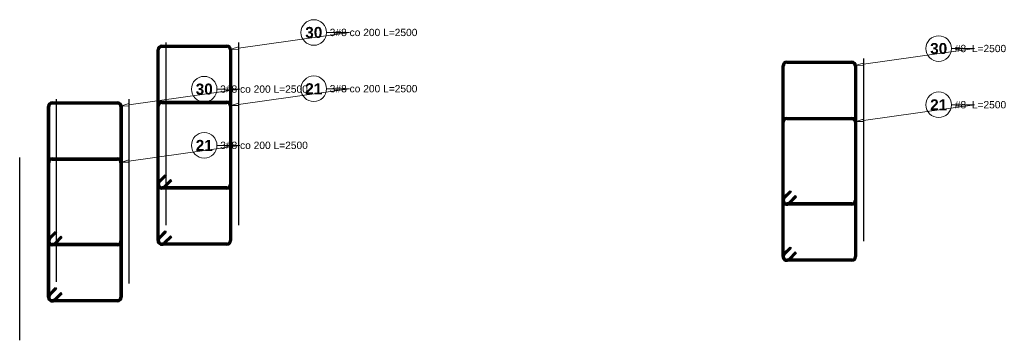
# Model space of a CAD drawing. Extents: x 40861 to 114399, y -71497 to -5875.
# Tile 33 of 45: x 89915 to 95307, y -7881 to -6127. Entities that reach past the tile are written whole.
import ezdxf

# ---------------------------------------------------------------- set-up
doc = ezdxf.new("R2010")
doc.units = 0
doc.header["$LTSCALE"] = 10
doc.header["$MEASUREMENT"] = 0
doc.layers.add('RCAD_kształt pręta', color=7, linetype='Continuous')
doc.layers.add('RCAD_opis kształtu pręta', color=7, linetype='Continuous')
doc.styles.add('style1', font='arial.ttf')
doc.styles.add('style3', font='arialbd.ttf')

msp = doc.modelspace()

# ---------------------------------------------------------------- hatches: boundary and pattern name
at = {"layer": 'RCAD_kształt pręta', "lineweight": 40, "true_color": 0x919191}
h = msp.add_hatch(color=252, dxfattribs=at)
edge = h.paths.add_edge_path(flags=0)
edge.add_line((90692.98806, -6267.356), (90692.98806, -6275.356))
edge.add_arc((90692.98806, -6291.356), 16, 90, 180)
edge.add_line((90676.98806, -6291.356), (90668.98806, -6291.356))
edge.add_arc((90692.98806, -6291.356), 24, 450, 540, ccw=False)
for points in [[(90676.98806, -7027.53155), (90668.98806, -7027.53155), (90668.98806, -6291.356), (90676.98806, -6291.356)], [(90692.98806, -6275.356), (90692.98806, -6267.356), (91049.53136, -6267.356), (91049.53136, -6275.356)], [(91065.53136, -6291.356), (91073.53136, -6291.356), (91073.53136, -7027.53155), (91065.53136, -7027.53155)], [(94115.17915, -6363.2342), (94115.17915, -6355.2342), (94471.72245, -6355.2342), (94471.72245, -6363.2342)], [(94099.17915, -7115.40975), (94091.17915, -7115.40975), (94091.17915, -6379.2342), (94099.17915, -6379.2342)], [(94487.72245, -6379.2342), (94495.72245, -6379.2342), (94495.72245, -7115.40975), (94487.72245, -7115.40975)], [(90092.98806, -6585.356), (90092.98806, -6577.356), (90449.53136, -6577.356), (90449.53136, -6585.356)], [(90692.98806, -6583.04433), (90692.98806, -6575.04433), (91049.53136, -6575.04433), (91049.53136, -6583.04433)], [(90076.98806, -7337.53155), (90068.98806, -7337.53155), (90068.98806, -6601.356), (90076.98806, -6601.356)], [(90465.53136, -6601.356), (90473.53136, -6601.356), (90473.53136, -7337.53155), (90465.53136, -7337.53155)], [(90676.98806, -7335.21988), (90668.98806, -7335.21988), (90668.98806, -6599.04433), (90676.98806, -6599.04433)], [(91065.53136, -6599.04433), (91073.53136, -6599.04433), (91073.53136, -7335.21988), (91065.53136, -7335.21988)], [(94115.17915, -6670.92253), (94115.17915, -6662.92253), (94471.72245, -6662.92253), (94471.72245, -6670.92253)], [(94099.17915, -7423.09808), (94091.17915, -7423.09808), (94091.17915, -6686.92253), (94099.17915, -6686.92253)], [(94487.72245, -6686.92253), (94495.72245, -6686.92253), (94495.72245, -7423.09808), (94487.72245, -7423.09808)], [(90092.98806, -6893.04433), (90092.98806, -6885.04433), (90449.53136, -6885.04433), (90449.53136, -6893.04433)], [(90076.98806, -7645.21988), (90068.98806, -7645.21988), (90068.98806, -6909.04433), (90076.98806, -6909.04433)], [(90465.53136, -6909.04433), (90473.53136, -6909.04433), (90473.53136, -7645.21988), (90465.53136, -7645.21988)], [(90681.67435, -7016.21784), (90676.01749, -7010.56099), (90711.37283, -6975.20565), (90717.02969, -6980.8625)], [(90739.6571, -7003.48992), (90745.31396, -7009.14677), (90709.95862, -7044.50211), (90704.30176, -7038.84526)], [(91049.53136, -7043.53155), (91049.53136, -7051.53155), (90692.98806, -7051.53155), (90692.98806, -7043.53155)], [(94103.86544, -7104.09604), (94098.20858, -7098.43919), (94133.56392, -7063.08385), (94139.22078, -7068.7407)], [(94161.84819, -7091.36812), (94167.50505, -7097.02497), (94132.14971, -7132.38031), (94126.49285, -7126.72346)], [(94471.72245, -7131.40975), (94471.72245, -7139.40975), (94115.17915, -7139.40975), (94115.17915, -7131.40975)], [(90081.67435, -7326.21784), (90076.01749, -7320.56099), (90111.37283, -7285.20565), (90117.02969, -7290.8625)], [(90139.6571, -7313.48992), (90145.31396, -7319.14677), (90109.95862, -7354.50211), (90104.30176, -7348.84526)], [(90681.67435, -7323.90617), (90676.01749, -7318.24931), (90711.37283, -7282.89397), (90717.02969, -7288.55083)], [(90739.6571, -7311.17825), (90745.31396, -7316.8351), (90709.95862, -7352.19044), (90704.30176, -7346.53359)], [(90449.53136, -7353.53155), (90449.53136, -7361.53155), (90092.98806, -7361.53155), (90092.98806, -7353.53155)], [(91049.53136, -7351.21988), (91049.53136, -7359.21988), (90692.98806, -7359.21988), (90692.98806, -7351.21988)], [(94103.86544, -7411.78437), (94098.20858, -7406.12752), (94133.56392, -7370.77218), (94139.22078, -7376.42903)], [(94471.72245, -7439.09808), (94471.72245, -7447.09808), (94115.17915, -7447.09808), (94115.17915, -7439.09808)], [(94161.84819, -7399.05645), (94167.50505, -7404.7133), (94132.14971, -7440.06864), (94126.49285, -7434.41179)], [(90081.67435, -7633.90617), (90076.01749, -7628.24931), (90111.37283, -7592.89397), (90117.02969, -7598.55083)], [(90139.6571, -7621.17825), (90145.31396, -7626.8351), (90109.95862, -7662.19044), (90104.30176, -7656.53359)], [(90449.53136, -7661.21988), (90449.53136, -7669.21988), (90092.98806, -7669.21988), (90092.98806, -7661.21988)]]:
    msp.add_hatch(color=252, dxfattribs=at).paths.add_polyline_path(points, flags=0)
h = msp.add_hatch(color=252, dxfattribs=at)
edge = h.paths.add_edge_path(flags=0)
edge.add_line((91073.53136, -6291.356), (91065.53136, -6291.356))
edge.add_arc((91049.53136, -6291.356), 16, 0, 90)
edge.add_line((91049.53136, -6275.356), (91049.53136, -6267.356))
edge.add_arc((91049.53136, -6291.356), 24, 360, 450, ccw=False)
h = msp.add_hatch(color=252, dxfattribs=at)
edge = h.paths.add_edge_path(flags=0)
edge.add_line((94115.17915, -6355.2342), (94115.17915, -6363.2342))
edge.add_arc((94115.17915, -6379.2342), 16, 90, 180)
edge.add_line((94099.17915, -6379.2342), (94091.17915, -6379.2342))
edge.add_arc((94115.17915, -6379.2342), 24, 450, 540, ccw=False)
h = msp.add_hatch(color=252, dxfattribs=at)
edge = h.paths.add_edge_path(flags=0)
edge.add_line((94495.72245, -6379.2342), (94487.72245, -6379.2342))
edge.add_arc((94471.72245, -6379.2342), 16, 0, 90)
edge.add_line((94471.72245, -6363.2342), (94471.72245, -6355.2342))
edge.add_arc((94471.72245, -6379.2342), 24, 360, 450, ccw=False)
h = msp.add_hatch(color=252, dxfattribs=at)
edge = h.paths.add_edge_path(flags=0)
edge.add_line((90092.98806, -6577.356), (90092.98806, -6585.356))
edge.add_arc((90092.98806, -6601.356), 16, 90, 180)
edge.add_line((90076.98806, -6601.356), (90068.98806, -6601.356))
edge.add_arc((90092.98806, -6601.356), 24, 450, 540, ccw=False)
h = msp.add_hatch(color=252, dxfattribs=at)
edge = h.paths.add_edge_path(flags=0)
edge.add_line((90473.53136, -6601.356), (90465.53136, -6601.356))
edge.add_arc((90449.53136, -6601.356), 16, 0, 90)
edge.add_line((90449.53136, -6585.356), (90449.53136, -6577.356))
edge.add_arc((90449.53136, -6601.356), 24, 360, 450, ccw=False)
h = msp.add_hatch(color=252, dxfattribs=at)
edge = h.paths.add_edge_path(flags=0)
edge.add_line((90692.98806, -6575.04433), (90692.98806, -6583.04433))
edge.add_arc((90692.98806, -6599.04433), 16, 90, 180)
edge.add_line((90676.98806, -6599.04433), (90668.98806, -6599.04433))
edge.add_arc((90692.98806, -6599.04433), 24, 450, 540, ccw=False)
h = msp.add_hatch(color=252, dxfattribs=at)
edge = h.paths.add_edge_path(flags=0)
edge.add_line((91073.53136, -6599.04433), (91065.53136, -6599.04433))
edge.add_arc((91049.53136, -6599.04433), 16, 0, 90)
edge.add_line((91049.53136, -6583.04433), (91049.53136, -6575.04433))
edge.add_arc((91049.53136, -6599.04433), 24, 360, 450, ccw=False)
h = msp.add_hatch(color=252, dxfattribs=at)
edge = h.paths.add_edge_path(flags=0)
edge.add_line((94115.17915, -6662.92253), (94115.17915, -6670.92253))
edge.add_arc((94115.17915, -6686.92253), 16, 90, 180)
edge.add_line((94099.17915, -6686.92253), (94091.17915, -6686.92253))
edge.add_arc((94115.17915, -6686.92253), 24, 450, 540, ccw=False)
h = msp.add_hatch(color=252, dxfattribs=at)
edge = h.paths.add_edge_path(flags=0)
edge.add_line((94495.72245, -6686.92253), (94487.72245, -6686.92253))
edge.add_arc((94471.72245, -6686.92253), 16, 0, 90)
edge.add_line((94471.72245, -6670.92253), (94471.72245, -6662.92253))
edge.add_arc((94471.72245, -6686.92253), 24, 360, 450, ccw=False)
h = msp.add_hatch(color=252, dxfattribs=at)
edge = h.paths.add_edge_path(flags=0)
edge.add_line((90092.98806, -6885.04433), (90092.98806, -6893.04433))
edge.add_arc((90092.98806, -6909.04433), 16, 90, 180)
edge.add_line((90076.98806, -6909.04433), (90068.98806, -6909.04433))
edge.add_arc((90092.98806, -6909.04433), 24, 450, 540, ccw=False)
h = msp.add_hatch(color=252, dxfattribs=at)
edge = h.paths.add_edge_path(flags=0)
edge.add_line((90473.53136, -6909.04433), (90465.53136, -6909.04433))
edge.add_arc((90449.53136, -6909.04433), 16, 0, 90)
edge.add_line((90449.53136, -6893.04433), (90449.53136, -6885.04433))
edge.add_arc((90449.53136, -6909.04433), 24, 360, 450, ccw=False)
h = msp.add_hatch(color=252, dxfattribs=at)
edge = h.paths.add_edge_path(flags=0)
edge.add_line((90676.01749, -7010.56099), (90681.67435, -7016.21784))
edge.add_arc((90692.98806, -7027.53155), 16, -225, -90)
edge.add_line((90692.98806, -7043.53155), (90692.98806, -7051.53155))
edge.add_arc((90692.98806, -7027.53155), 24, 135, 270, ccw=False)
h = msp.add_hatch(color=252, dxfattribs=at)
edge = h.paths.add_edge_path(flags=0)
edge.add_line((90668.98806, -7027.53155), (90676.98806, -7027.53155))
edge.add_arc((90692.98806, -7027.53155), 16, -180, -45)
edge.add_line((90704.30176, -7038.84526), (90709.95862, -7044.50211))
edge.add_arc((90692.98806, -7027.53155), 24, 180, 315, ccw=False)
h = msp.add_hatch(color=252, dxfattribs=at)
edge = h.paths.add_edge_path(flags=0)
edge.add_line((91049.53136, -7051.53155), (91049.53136, -7043.53155))
edge.add_arc((91049.53136, -7027.53155), 16, -90, 0)
edge.add_line((91065.53136, -7027.53155), (91073.53136, -7027.53155))
edge.add_arc((91049.53136, -7027.53155), 24, 270, 360, ccw=False)
h = msp.add_hatch(color=252, dxfattribs=at)
edge = h.paths.add_edge_path(flags=0)
edge.add_line((94098.20858, -7098.43919), (94103.86544, -7104.09604))
edge.add_arc((94115.17915, -7115.40975), 16, -225, -90)
edge.add_line((94115.17915, -7131.40975), (94115.17915, -7139.40975))
edge.add_arc((94115.17915, -7115.40975), 24, 135, 270, ccw=False)
h = msp.add_hatch(color=252, dxfattribs=at)
edge = h.paths.add_edge_path(flags=0)
edge.add_line((94091.17915, -7115.40975), (94099.17915, -7115.40975))
edge.add_arc((94115.17915, -7115.40975), 16, -180, -45)
edge.add_line((94126.49285, -7126.72346), (94132.14971, -7132.38031))
edge.add_arc((94115.17915, -7115.40975), 24, 180, 315, ccw=False)
h = msp.add_hatch(color=252, dxfattribs=at)
edge = h.paths.add_edge_path(flags=0)
edge.add_line((94471.72245, -7139.40975), (94471.72245, -7131.40975))
edge.add_arc((94471.72245, -7115.40975), 16, -90, 0)
edge.add_line((94487.72245, -7115.40975), (94495.72245, -7115.40975))
edge.add_arc((94471.72245, -7115.40975), 24, 270, 360, ccw=False)
h = msp.add_hatch(color=252, dxfattribs=at)
edge = h.paths.add_edge_path(flags=0)
edge.add_line((90076.01749, -7320.56099), (90081.67435, -7326.21784))
edge.add_arc((90092.98806, -7337.53155), 16, -225, -90)
edge.add_line((90092.98806, -7353.53155), (90092.98806, -7361.53155))
edge.add_arc((90092.98806, -7337.53155), 24, 135, 270, ccw=False)
h = msp.add_hatch(color=252, dxfattribs=at)
edge = h.paths.add_edge_path(flags=0)
edge.add_line((90676.01749, -7318.24931), (90681.67435, -7323.90617))
edge.add_arc((90692.98806, -7335.21988), 16, -225, -90)
edge.add_line((90692.98806, -7351.21988), (90692.98806, -7359.21988))
edge.add_arc((90692.98806, -7335.21988), 24, 135, 270, ccw=False)
h = msp.add_hatch(color=252, dxfattribs=at)
edge = h.paths.add_edge_path(flags=0)
edge.add_line((90068.98806, -7337.53155), (90076.98806, -7337.53155))
edge.add_arc((90092.98806, -7337.53155), 16, -180, -45)
edge.add_line((90104.30176, -7348.84526), (90109.95862, -7354.50211))
edge.add_arc((90092.98806, -7337.53155), 24, 180, 315, ccw=False)
h = msp.add_hatch(color=252, dxfattribs=at)
edge = h.paths.add_edge_path(flags=0)
edge.add_line((90449.53136, -7361.53155), (90449.53136, -7353.53155))
edge.add_arc((90449.53136, -7337.53155), 16, -90, 0)
edge.add_line((90465.53136, -7337.53155), (90473.53136, -7337.53155))
edge.add_arc((90449.53136, -7337.53155), 24, 270, 360, ccw=False)
h = msp.add_hatch(color=252, dxfattribs=at)
edge = h.paths.add_edge_path(flags=0)
edge.add_line((90668.98806, -7335.21988), (90676.98806, -7335.21988))
edge.add_arc((90692.98806, -7335.21988), 16, -180, -45)
edge.add_line((90704.30176, -7346.53359), (90709.95862, -7352.19044))
edge.add_arc((90692.98806, -7335.21988), 24, 180, 315, ccw=False)
h = msp.add_hatch(color=252, dxfattribs=at)
edge = h.paths.add_edge_path(flags=0)
edge.add_line((91049.53136, -7359.21988), (91049.53136, -7351.21988))
edge.add_arc((91049.53136, -7335.21988), 16, -90, 0)
edge.add_line((91065.53136, -7335.21988), (91073.53136, -7335.21988))
edge.add_arc((91049.53136, -7335.21988), 24, 270, 360, ccw=False)
h = msp.add_hatch(color=252, dxfattribs=at)
edge = h.paths.add_edge_path(flags=0)
edge.add_line((94098.20858, -7406.12752), (94103.86544, -7411.78437))
edge.add_arc((94115.17915, -7423.09808), 16, -225, -90)
edge.add_line((94115.17915, -7439.09808), (94115.17915, -7447.09808))
edge.add_arc((94115.17915, -7423.09808), 24, 135, 270, ccw=False)
h = msp.add_hatch(color=252, dxfattribs=at)
edge = h.paths.add_edge_path(flags=0)
edge.add_line((94091.17915, -7423.09808), (94099.17915, -7423.09808))
edge.add_arc((94115.17915, -7423.09808), 16, -180, -45)
edge.add_line((94126.49285, -7434.41179), (94132.14971, -7440.06864))
edge.add_arc((94115.17915, -7423.09808), 24, 180, 315, ccw=False)
h = msp.add_hatch(color=252, dxfattribs=at)
edge = h.paths.add_edge_path(flags=0)
edge.add_line((94471.72245, -7447.09808), (94471.72245, -7439.09808))
edge.add_arc((94471.72245, -7423.09808), 16, -90, 0)
edge.add_line((94487.72245, -7423.09808), (94495.72245, -7423.09808))
edge.add_arc((94471.72245, -7423.09808), 24, 270, 360, ccw=False)
h = msp.add_hatch(color=252, dxfattribs=at)
edge = h.paths.add_edge_path(flags=0)
edge.add_line((90076.01749, -7628.24931), (90081.67435, -7633.90617))
edge.add_arc((90092.98806, -7645.21988), 16, -225, -90)
edge.add_line((90092.98806, -7661.21988), (90092.98806, -7669.21988))
edge.add_arc((90092.98806, -7645.21988), 24, 135, 270, ccw=False)
h = msp.add_hatch(color=252, dxfattribs=at)
edge = h.paths.add_edge_path(flags=0)
edge.add_line((90068.98806, -7645.21988), (90076.98806, -7645.21988))
edge.add_arc((90092.98806, -7645.21988), 16, -180, -45)
edge.add_line((90104.30176, -7656.53359), (90109.95862, -7662.19044))
edge.add_arc((90092.98806, -7645.21988), 24, 180, 315, ccw=False)
h = msp.add_hatch(color=252, dxfattribs=at)
edge = h.paths.add_edge_path(flags=0)
edge.add_line((90449.53136, -7669.21988), (90449.53136, -7661.21988))
edge.add_arc((90449.53136, -7645.21988), 16, -90, 0)
edge.add_line((90465.53136, -7645.21988), (90473.53136, -7645.21988))
edge.add_arc((90449.53136, -7645.21988), 24, 270, 360, ccw=False)

# ---------------------------------------------------------------- linework, layer by layer
for points in [[(90714.5731, -6251.0483), (90714.5731, -7251.0483)], [(91114.5731, -7251.0483), (91114.5731, -6251.0483)], [(94536.76419, -7338.9265), (94536.76419, -6338.9265)], [(90114.5731, -6561.0483), (90114.5731, -7561.0483)], [(90514.5731, -7561.0483), (90514.5731, -6561.0483)], [(90514.5731, -7571.0483), (90514.5731, -6571.0483)], [(89914.5731, -7881.0483), (89914.5731, -6881.0483)]]:
    msp.add_lwpolyline(points)
at = {"layer": 'RCAD_kształt pręta', "color": 4, "lineweight": 40}
for p, q in [((90668.98806, -7027.53155), (90668.98806, -6291.356)), ((90676.98806, -7027.53155), (90676.98806, -6291.356)), ((90692.98806, -6267.356), (91049.53136, -6267.356)), ((90692.98806, -6275.356), (91049.53136, -6275.356)), ((91065.53136, -6291.356), (91065.53136, -7027.53155)), ((91073.53136, -6291.356), (91073.53136, -7027.53155)), ((94115.17915, -6355.2342), (94471.72245, -6355.2342)), ((94091.17915, -7115.40975), (94091.17915, -6379.2342)), ((94099.17915, -7115.40975), (94099.17915, -6379.2342)), ((94115.17915, -6363.2342), (94471.72245, -6363.2342)), ((94487.72245, -6379.2342), (94487.72245, -7115.40975)), ((94495.72245, -6379.2342), (94495.72245, -7115.40975)), ((90092.98806, -6577.356), (90449.53136, -6577.356)), ((90692.98806, -6575.04433), (91049.53136, -6575.04433)), ((90068.98806, -7337.53155), (90068.98806, -6601.356)), ((90076.98806, -7337.53155), (90076.98806, -6601.356)), ((90092.98806, -6585.356), (90449.53136, -6585.356)), ((90465.53136, -6601.356), (90465.53136, -7337.53155)), ((90473.53136, -6601.356), (90473.53136, -7337.53155)), ((90668.98806, -7335.21988), (90668.98806, -6599.04433)), ((90676.98806, -7335.21988), (90676.98806, -6599.04433)), ((90692.98806, -6583.04433), (91049.53136, -6583.04433)), ((91065.53136, -6599.04433), (91065.53136, -7335.21988)), ((91073.53136, -6599.04433), (91073.53136, -7335.21988)), ((94115.17915, -6662.92253), (94471.72245, -6662.92253)), ((94115.17915, -6670.92253), (94471.72245, -6670.92253)), ((94091.17915, -7423.09808), (94091.17915, -6686.92253)), ((94099.17915, -7423.09808), (94099.17915, -6686.92253)), ((94487.72245, -6686.92253), (94487.72245, -7423.09808)), ((94495.72245, -6686.92253), (94495.72245, -7423.09808)), ((90092.98806, -6885.04433), (90449.53136, -6885.04433)), ((90092.98806, -6893.04433), (90449.53136, -6893.04433)), ((90068.98806, -7645.21988), (90068.98806, -6909.04433)), ((90076.98806, -7645.21988), (90076.98806, -6909.04433)), ((90465.53136, -6909.04433), (90465.53136, -7645.21988)), ((90473.53136, -6909.04433), (90473.53136, -7645.21988)), ((90676.01749, -7010.56099), (90711.37283, -6975.20565)), ((90681.67435, -7016.21784), (90717.02969, -6980.8625)), ((90739.6571, -7003.48992), (90704.30176, -7038.84526)), ((90745.31396, -7009.14677), (90709.95862, -7044.50211)), ((90711.37283, -6975.20565), (90717.02969, -6980.8625)), ((90745.31396, -7009.14677), (90739.6571, -7003.48992)), ((91049.53136, -7043.53155), (90692.98806, -7043.53155)), ((91049.53136, -7051.53155), (90692.98806, -7051.53155)), ((94098.20858, -7098.43919), (94133.56392, -7063.08385)), ((94133.56392, -7063.08385), (94139.22078, -7068.7407)), ((94103.86544, -7104.09604), (94139.22078, -7068.7407)), ((94161.84819, -7091.36812), (94126.49285, -7126.72346)), ((94167.50505, -7097.02497), (94132.14971, -7132.38031)), ((94167.50505, -7097.02497), (94161.84819, -7091.36812)), ((94471.72245, -7131.40975), (94115.17915, -7131.40975)), ((94471.72245, -7139.40975), (94115.17915, -7139.40975)), ((90076.01749, -7320.56099), (90111.37283, -7285.20565)), ((90081.67435, -7326.21784), (90117.02969, -7290.8625)), ((90139.6571, -7313.48992), (90104.30176, -7348.84526)), ((90145.31396, -7319.14677), (90109.95862, -7354.50211)), ((90111.37283, -7285.20565), (90117.02969, -7290.8625)), ((90145.31396, -7319.14677), (90139.6571, -7313.48992)), ((90676.01749, -7318.24931), (90711.37283, -7282.89397)), ((90681.67435, -7323.90617), (90717.02969, -7288.55083)), ((90739.6571, -7311.17825), (90704.30176, -7346.53359)), ((90745.31396, -7316.8351), (90709.95862, -7352.19044)), ((90711.37283, -7282.89397), (90717.02969, -7288.55083)), ((90745.31396, -7316.8351), (90739.6571, -7311.17825)), ((90449.53136, -7353.53155), (90092.98806, -7353.53155)), ((90449.53136, -7361.53155), (90092.98806, -7361.53155)), ((91049.53136, -7351.21988), (90692.98806, -7351.21988)), ((91049.53136, -7359.21988), (90692.98806, -7359.21988)), ((94098.20858, -7406.12752), (94133.56392, -7370.77218)), ((94103.86544, -7411.78437), (94139.22078, -7376.42903)), ((94133.56392, -7370.77218), (94139.22078, -7376.42903)), ((94471.72245, -7439.09808), (94115.17915, -7439.09808)), ((94161.84819, -7399.05645), (94126.49285, -7434.41179)), ((94167.50505, -7404.7133), (94132.14971, -7440.06864)), ((94167.50505, -7404.7133), (94161.84819, -7399.05645)), ((94471.72245, -7447.09808), (94115.17915, -7447.09808)), ((90076.01749, -7628.24931), (90111.37283, -7592.89397)), ((90081.67435, -7633.90617), (90117.02969, -7598.55083)), ((90111.37283, -7592.89397), (90117.02969, -7598.55083)), ((90139.6571, -7621.17825), (90104.30176, -7656.53359)), ((90145.31396, -7626.8351), (90109.95862, -7662.19044)), ((90145.31396, -7626.8351), (90139.6571, -7621.17825)), ((90449.53136, -7661.21988), (90092.98806, -7661.21988)), ((90449.53136, -7669.21988), (90092.98806, -7669.21988))]:
    msp.add_line(p, q, dxfattribs=at)
for centre, radius, start, end in [((90692.98806, -6291.356), 24, 90, 180), ((90692.98806, -6291.356), 16, 90, 180), ((91049.53136, -6291.356), 24, 0, 90), ((91049.53136, -6291.356), 16, 0, 90), ((94115.17915, -6379.2342), 24, 90, 180), ((94471.72245, -6379.2342), 24, 0, 90), ((94115.17915, -6379.2342), 16, 90, 180), ((94471.72245, -6379.2342), 16, 0, 90), ((90092.98806, -6601.356), 24, 90, 180), ((90449.53136, -6601.356), 24, 0, 90), ((90692.98806, -6599.04433), 24, 90, 180), ((91049.53136, -6599.04433), 24, 0, 90), ((90092.98806, -6601.356), 16, 90, 180), ((90449.53136, -6601.356), 16, 0, 90), ((90692.98806, -6599.04433), 16, 90, 180), ((91049.53136, -6599.04433), 16, 0, 90), ((94115.17915, -6686.92253), 24, 90, 180), ((94115.17915, -6686.92253), 16, 90, 180), ((94471.72245, -6686.92253), 24, 0, 90), ((94471.72245, -6686.92253), 16, 0, 90), ((90092.98806, -6909.04433), 24, 90, 180), ((90092.98806, -6909.04433), 16, 90, 180), ((90449.53136, -6909.04433), 24, 0, 90), ((90449.53136, -6909.04433), 16, 0, 90), ((90692.98806, -7027.53155), 24, 135, 270), ((90692.98806, -7027.53155), 24, 180, 315), ((90692.98806, -7027.53155), 16, 135, 270), ((90692.98806, -7027.53155), 16, 180, 315), ((91049.53136, -7027.53155), 16, 270, 0), ((91049.53136, -7027.53155), 24, 270, 0), ((94115.17915, -7115.40975), 24, 135, 270), ((94115.17915, -7115.40975), 24, 180, 315), ((94115.17915, -7115.40975), 16, 135, 270), ((94115.17915, -7115.40975), 16, 180, 315), ((94471.72245, -7115.40975), 16, 270, 0), ((94471.72245, -7115.40975), 24, 270, 0), ((90092.98806, -7337.53155), 24, 135, 270), ((90092.98806, -7337.53155), 16, 135, 270), ((90692.98806, -7335.21988), 24, 135, 270), ((90692.98806, -7335.21988), 16, 135, 270), ((90092.98806, -7337.53155), 24, 180, 315), ((90092.98806, -7337.53155), 16, 180, 315), ((90449.53136, -7337.53155), 16, 270, 0), ((90449.53136, -7337.53155), 24, 270, 0), ((90692.98806, -7335.21988), 24, 180, 315), ((90692.98806, -7335.21988), 16, 180, 315), ((91049.53136, -7335.21988), 16, 270, 0), ((91049.53136, -7335.21988), 24, 270, 0), ((94115.17915, -7423.09808), 24, 135, 270), ((94115.17915, -7423.09808), 24, 180, 315), ((94115.17915, -7423.09808), 16, 135, 270), ((94115.17915, -7423.09808), 16, 180, 315), ((94471.72245, -7423.09808), 16, 270, 0), ((94471.72245, -7423.09808), 24, 270, 0), ((90092.98806, -7645.21988), 24, 135, 270), ((90092.98806, -7645.21988), 24, 180, 315), ((90092.98806, -7645.21988), 16, 135, 270), ((90092.98806, -7645.21988), 16, 180, 315), ((90449.53136, -7645.21988), 16, 270, 0), ((90449.53136, -7645.21988), 24, 270, 0)]:
    msp.add_arc(centre, radius, start, end, dxfattribs=at)
at = {"layer": 'RCAD_opis kształtu pręta', "color": 8, "lineweight": 0}
for p, q in [((91720.81442, -6196.73131), (91112.90484, -6282.42282)), ((91720.81442, -6196.73131), (91595.04808, -6196.73131)), ((91073.29642, -6288.00606), (91111.9743, -6275.82141)), ((91113.83538, -6289.02422), (91073.29642, -6288.00606)), ((91113.83538, -6289.02422), (91111.9743, -6275.82141)), ((95143.00551, -6284.60951), (94535.09593, -6370.30102)), ((95143.00551, -6284.60951), (95017.23917, -6284.60951)), ((94495.48751, -6375.88426), (94534.16539, -6363.69961)), ((94536.02647, -6376.90242), (94495.48751, -6375.88426)), ((94536.02647, -6376.90242), (94534.16539, -6363.69961)), ((91120.81442, -6506.73131), (90512.90484, -6592.42282)), ((91120.81442, -6506.73131), (90995.04808, -6506.73131)), ((91720.81442, -6504.41964), (91112.90484, -6590.11114)), ((91720.81442, -6504.41964), (91595.04808, -6504.41964)), ((90473.29642, -6598.00606), (90511.9743, -6585.82141)), ((90513.83538, -6599.02422), (90473.29642, -6598.00606)), ((90513.83538, -6599.02422), (90511.9743, -6585.82141)), ((91073.29642, -6595.69438), (91111.9743, -6583.50974)), ((91113.83538, -6596.71255), (91073.29642, -6595.69438)), ((91113.83538, -6596.71255), (91111.9743, -6583.50974)), ((95143.00551, -6592.29784), (94535.09593, -6677.98934)), ((95143.00551, -6592.29784), (95017.23917, -6592.29784)), ((94495.48751, -6683.57259), (94534.16539, -6671.38794)), ((94536.02647, -6684.59075), (94495.48751, -6683.57259)), ((94536.02647, -6684.59075), (94534.16539, -6671.38794)), ((91120.81442, -6814.41964), (90512.90484, -6900.11114)), ((91120.81442, -6814.41964), (90995.04808, -6814.41964)), ((90473.29642, -6905.69438), (90511.9743, -6893.50974)), ((90513.83538, -6906.71255), (90511.9743, -6893.50974)), ((90513.83538, -6906.71255), (90473.29642, -6905.69438))]:
    msp.add_line(p, q, dxfattribs=at)
for centre in [(91525.04808, -6196.73131), (94947.23917, -6284.60951), (90925.04808, -6506.73131), (91525.04808, -6504.41964), (94947.23917, -6592.29784), (90925.04808, -6814.41964)]:
    msp.add_circle(centre, 70, dxfattribs=at)

# ---------------------------------------------------------------- texts
at = {"layer": 'RCAD_opis kształtu pręta', "color": 1, "lineweight": 40, "attachment_point": 5}
for s, insert, char_height, style in [('30', (91525.04808, -6196.73131), 60, 'style3'), ('3#8 co 200 L=2500', (91852.57878, -6196.73131), 40, 'style1'), ('30', (94947.23917, -6284.60951), 60, 'style3'), ('#8  L=2500', (95176.22962, -6284.60951), 40, 'style1'), ('30', (90925.04808, -6506.73131), 60, 'style3'), ('21', (91525.04808, -6504.41964), 60, 'style3'), ('3#8 co 200 L=2500', (91252.57878, -6506.73131), 40, 'style1'), ('3#8 co 200 L=2500', (91852.57878, -6504.41964), 40, 'style1'), ('21', (94947.23917, -6592.29784), 60, 'style3'), ('#8  L=2500', (95176.22962, -6592.29784), 40, 'style1'), ('21', (90925.04808, -6814.41964), 60, 'style3'), ('3#8 co 200 L=2500', (91252.57878, -6814.41964), 40, 'style1')]:
    msp.add_mtext(s, dxfattribs=dict(at, insert=insert, char_height=char_height, style=style))

doc.saveas('drawing.dxf')
